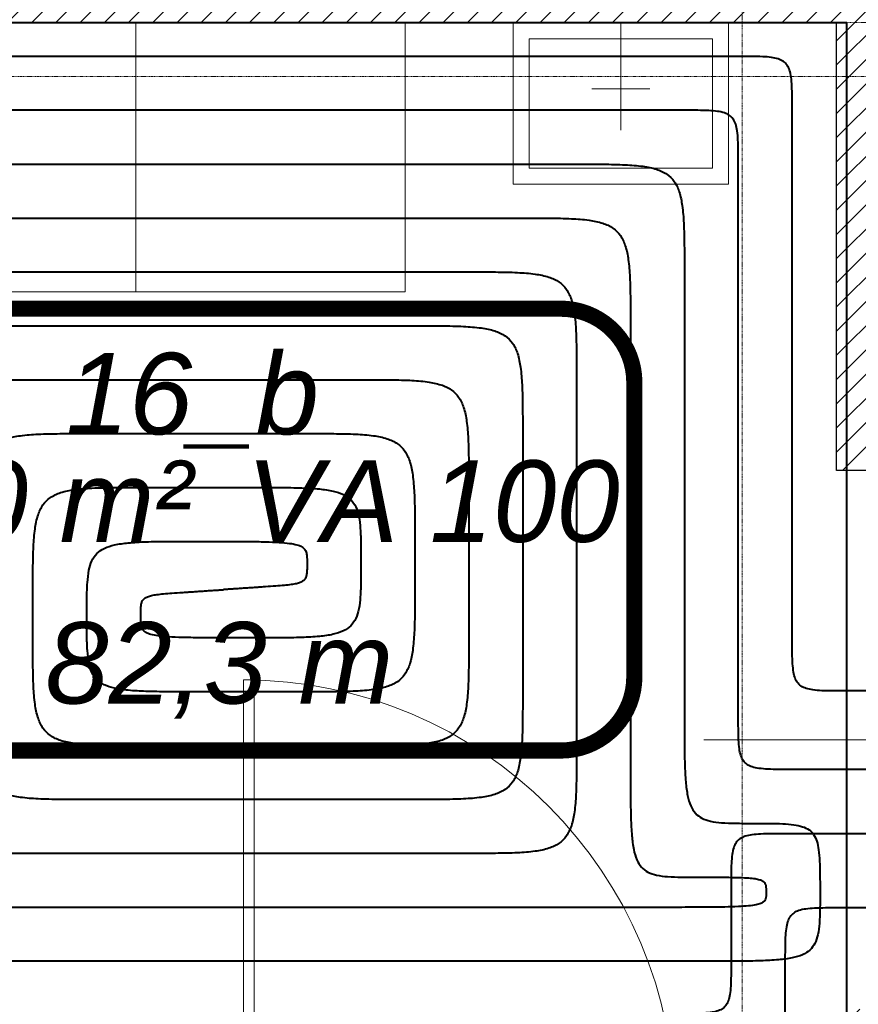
# Model space of a CAD drawing. Header units: millimetres. Extents: x 49908 to 79848, y -11883 to -3092.
# Tile 69 of 222: x 68929 to 69085, y -6009 to -5826. Entities that reach past the tile are written whole.
import ezdxf
from ezdxf.lldxf.tags import DXFTag

# ---------------------------------------------------------------- set-up
doc = ezdxf.new("R2010")
doc.units = ezdxf.units.MM
doc.linetypes.add('AUSGEZOGEN', pattern=[0])
doc.linetypes.add('DASHDOT', pattern=[1, 0.5, -0.25, 0, -0.25])
for name, color, linetype, lineweight in [('A opis', 9, 'Continuous', 13), ('A stolarka', 9, 'Continuous', 9), ('A wyp ruchome', 9, 'Continuous', 9), ('A_HATCH', 9, 'Continuous', 9), ('A_MUROWANE', 9, 'Continuous', 25), ('A_OSIE', 9, 'DASHDOT', 9)]:
    doc.layers.add(name, color=color, linetype=linetype, lineweight=lineweight)
for name, color, linetype, true_color in [('IS_Ogrzewanie_płaszczyznowe', 7, 'SOLID', 0xac00e6), ('IS_Ogrzewanie_płaszczyznowe_-_opis', 7, 'SOLID', 0xf000f0), ('IS_Przyłącza_o.p._Powrót', 7, 'DASH', 0x438955), ('IS_Przyłącza_o.p._Zasilanie', 7, 'SOLID', 0xff9124)]:
    doc.layers.add(name, color=color, linetype=linetype, true_color=true_color)
doc.layers.add('IS_Rys.pętli_o.p._Powrót', color=7, linetype='DASH', lineweight=13, true_color=0x4c9a5f)
doc.layers.add('IS_Rys.pętli_o.p._Zasilanie', color=7, linetype='SOLID', lineweight=13, true_color=0xff8c1a)
tags = doc.linetypes.add('DASH', pattern=[15, 10, -5]).pattern_tags.tags
tags[6:7] = [DXFTag(74, 4), DXFTag(75, 0), DXFTag(340, '0'), DXFTag(46, 0.0), DXFTag(50, 0.0), DXFTag(44, 0.0), DXFTag(45, 0.0)]
tags[4:5] = [DXFTag(74, 4), DXFTag(75, 0), DXFTag(340, '0'), DXFTag(46, 0.0), DXFTag(50, 0.0), DXFTag(44, 0.0), DXFTag(45, 0.0)]
tags = doc.linetypes.add('SOLID', pattern=[10, 10, 0]).pattern_tags.tags
tags[6:7] = [DXFTag(74, 4), DXFTag(75, 0), DXFTag(340, '0'), DXFTag(46, 0.0), DXFTag(50, 0.0), DXFTag(44, 0.0), DXFTag(45, 0.0)]
tags[4:5] = [DXFTag(74, 4), DXFTag(75, 0), DXFTag(340, '0'), DXFTag(46, 0.0), DXFTag(50, 0.0), DXFTag(44, 0.0), DXFTag(45, 0.0)]

msp = doc.modelspace()

# ---------------------------------------------------------------- hatches: boundary and pattern name
at = {"layer": 'A_HATCH', "transparency": 33554687}
h = msp.add_hatch(dxfattribs=at)
h.set_pattern_fill('ANSI31', color=256, angle=360)
h.set_pattern_definition([(45, (16000, 0), (-2.24506403, 2.24506403), [])])
h.paths.add_polyline_path([(69100.47, -6009.74), (69080.47, -6009.74), (69080.47, -6426.63), (69100.47, -6426.63)])
h.paths.add_polyline_path([(69100.47, -5426.63), (69080.47, -5426.63), (69080.47, -5486.63), (68700.47, -5486.63), (68700.47, -5439.13), (68680.47, -5439.13), (68680.47, -5566.63), (68700.47, -5566.63), (68700.47, -5506.63), (69080.47, -5506.63), (69080.47, -5566.63), (69100.47, -5566.63)])
h.paths.add_polyline_path([(69100.47, -4926.63), (69042.97, -4926.63), (69042.97, -4946.63), (69080.47, -4946.63), (69080.47, -5326.63), (69100.47, -5326.63)])
h.paths.add_polyline_path([(68942.97, -4926.63), (68837.97, -4926.63), (68837.97, -4946.63), (68942.97, -4946.63)])
h.paths.add_polyline_path([(69695.47, -5826.63), (69555.47, -5826.63), (69555.47, -5846.63), (69670.47, -5846.63), (69670.47, -6026.63), (69690.47, -6026.63), (69690.47, -5846.63), (69695.47, -5846.63)])
h.paths.add_polyline_path([(69690.47, -6026.63), (69670.47, -6026.63), (69670.47, -6126.63), (69690.47, -6126.63)])
h.paths.add_polyline_path([(69690.47, -6126.63), (69670.47, -6126.63), (69670.47, -6181.63), (69690.47, -6181.63)])
h.paths.add_polyline_path([(69940.47, -5826.63), (69790.47, -5826.63), (69790.47, -5846.63), (69940.47, -5846.63)])
h.paths.add_polyline_path([(69940.47, -5826.63), (69940.47, -5846.63)], flags=17)
h.paths.add_polyline_path([(69790.47, -5826.63), (69785.47, -5826.63), (69785.47, -5846.63), (69790.47, -5846.63)])
h.paths.add_polyline_path([(69325.47, -5826.63), (69325.47, -5846.63), (69465.47, -5846.63), (69465.47, -5826.63)])
h.paths.add_polyline_path([(69300.47, -5851.63), (69280.47, -5851.63), (69280.47, -5966.63), (69290.47, -5966.63), (69300.47, -5966.63)])
h.paths.add_polyline_path([(69300.47, -5439.13), (69280.47, -5439.13), (69280.47, -5813.63), (69300.47, -5813.63)])
h.paths.add_polyline_path([(69280.47, -5014.13), (69300.47, -5014.13), (69300.47, -4926.63), (69280.47, -4926.63)])
h.paths.add_polyline_path([(69300.47, -5039.13), (69280.47, -5039.13), (69280.47, -5414.13), (69300.47, -5414.13)])
h.paths.add_polyline_path([(68700.47, -5839.13), (68680.47, -5839.13), (68680.47, -5909.74), (68700.47, -5909.74)])
h.paths.add_polyline_path([(68700.47, -5814.13), (68700.47, -5826.63), (69080.47, -5826.63), (69080.47, -5909.74), (69100.47, -5909.74), (69100.47, -5666.63), (69080.47, -5666.63), (69080.47, -5806.63), (68700.47, -5806.63), (68700.47, -5666.63), (68680.47, -5666.63), (68680.47, -5814.13)])
h.paths.add_polyline_path([(68680.47, -5014.13), (68700.47, -5014.13), (68700.47, -4946.63), (68737.97, -4946.63), (68737.97, -4926.63), (68680.47, -4926.63)])
h.paths.add_polyline_path([(68700.47, -5039.13), (68680.47, -5039.13), (68680.47, -5314.13), (68700.47, -5314.13)])

# ---------------------------------------------------------------- linework, layer by layer
at = {"layer": 'A opis', "ltscale": 0.5}
msp.add_line((69055.86, -5959.74), (69115.36, -5959.74), dxfattribs=at)
at = {"layer": 'A stolarka', "linetype": 'AUSGEZOGEN', "lineweight": 0}
msp.add_lwpolyline([(68970.47, -6028.63), (68972.47, -6028.63), (68972.47, -5948.63), (68970.47, -5948.63)], close=True, dxfattribs=at)
msp.add_arc((68970.47, -6028.63), 80, 0, 90, dxfattribs=at)
at = {"layer": 'A wyp ruchome'}
for p, q in [((68950.47, -5876.63), (68950.47, -5826.63)), ((69000.47, -5876.63), (69000.47, -5826.63)), ((68700.47, -5876.63), (69000.47, -5876.63))]:
    msp.add_line(p, q, dxfattribs=at)
for points in [[(69020.47, -5856.63), (69060.47, -5856.63), (69060.47, -5826.63), (69020.47, -5826.63)], [(69023.47, -5853.63), (69057.47, -5853.63), (69057.47, -5829.63), (69023.47, -5829.63)]]:
    msp.add_lwpolyline(points, close=True, dxfattribs=at)
at = {"layer": 'A wyp ruchome', "color": 8, "linetype": 'AUSGEZOGEN', "lineweight": 0}
for points in [[(69040.47, -5826.63), (69040.47, -5846.63)], [(69035.08, -5838.93), (69045.85, -5838.93)]]:
    msp.add_lwpolyline(points, dxfattribs=at)
at = {"layer": 'A_MUROWANE'}
msp.add_lwpolyline([(68680.47, -5814.13), (68680.47, -5666.63), (68700.47, -5666.63), (68700.47, -5806.63), (69080.47, -5806.63), (69080.47, -5666.63), (69100.47, -5666.63), (69100.47, -5909.74), (69080.47, -5909.74), (69080.47, -5826.63), (68700.47, -5826.63)], dxfattribs=at)
at = {"layer": 'A_OSIE', "ltscale": 0.3, "transparency": 33554559}
for p, q in [((69062.97, -3902.99), (69062.97, -7140.05)), ((70344.5, -5826.63), (67440.85, -5826.63)), ((70341.81, -5836.63), (67440.85, -5836.63))]:
    msp.add_line(p, q, dxfattribs=at)
at = {"layer": 'IS_Ogrzewanie_płaszczyznowe', "lineweight": 40}
for p, q in [((69082.42, -5826.65), (68866.39, -5826.65)), ((69082.42, -6025.83), (69082.42, -5826.65))]:
    msp.add_line(p, q, dxfattribs=at)
at = {"layer": 'IS_Ogrzewanie_płaszczyznowe_-_opis'}
msp.add_lwpolyline([(68900.63, -5961.73, 3, 3, 0), (69029.3, -5961.73, 3, 3, 0.414214), (69042.97, -5948.06, 3, 3, 0), (69042.97, -5893.4, 3, 3, 0.414214), (69029.3, -5879.73, 3, 3, 0), (68900.63, -5879.73, 3, 3, 0.414214), (68886.97, -5893.4, 3, 3, 0), (68886.97, -5948.06, 3, 3, 0.414214), (68900.63, -5961.73, 3, 3, 0)], format="xyseb", dxfattribs=at)
at = {"layer": 'IS_Przyłącza_o.p._Powrót', "lineweight": 40}
for points, knots in [([(69052.26, -5842.91), (69050.84, -5842.91), (69045.55, -5842.91), (69034.45, -5842.91), (69017.61, -5842.91), (68996.66, -5842.91), (68973.24, -5842.91), (68949, -5842.91), (68925.58, -5842.91), (68904.63, -5842.91), (68887.79, -5842.91), (68876.7, -5842.91), (68871.4, -5842.91), (68869.98, -5842.91)], [0, 0, 0, 0, 0.042453, 0.158855, 0.332773, 0.547775, 0.787426, 1.035294, 1.274945, 1.489947, 1.663865, 1.780267, 1.82272, 1.82272, 1.82272, 1.82272]), ([(69062.26, -5852.91), (69062.26, -5852.08), (69062.26, -5850.57), (69062.22, -5848.52), (69062.1, -5846.86), (69061.84, -5845.55), (69061.39, -5844.52), (69060.64, -5843.78), (69059.61, -5843.32), (69058.3, -5843.07), (69056.65, -5842.94), (69054.59, -5842.91), (69053.09, -5842.91), (69052.26, -5842.91)], [0, 0, 0, 0, 0.0248686, 0.0452361, 0.061602, 0.0745999, 0.0851852, 0.0948541, 0.1054394, 0.1184374, 0.1348033, 0.1551707, 0.1800393, 0.1800393, 0.1800393, 0.1800393]), ([(69062.26, -5955.24), (69062.26, -5954.45), (69062.26, -5951.48), (69062.26, -5945.25), (69062.26, -5935.79), (69062.26, -5924.03), (69062.26, -5910.88), (69062.26, -5897.27), (69062.26, -5884.12), (69062.26, -5872.36), (69062.26, -5862.9), (69062.26, -5856.67), (69062.26, -5853.7), (69062.26, -5852.91)], [0, 0, 0, 0, 0.023835, 0.089189, 0.186836, 0.307549, 0.442102, 0.581268, 0.715821, 0.836534, 0.934181, 0.999535, 1.02337, 1.02337, 1.02337, 1.02337]), ([(69072.26, -5965.24), (69071.43, -5965.24), (69069.92, -5965.24), (69067.87, -5965.21), (69066.21, -5965.08), (69064.9, -5964.83), (69063.87, -5964.37), (69063.13, -5963.63), (69062.67, -5962.6), (69062.42, -5961.29), (69062.29, -5959.63), (69062.26, -5957.58), (69062.26, -5956.07), (69062.26, -5955.24)], [0, 0, 0, 0, 0.0248686, 0.0452361, 0.061602, 0.0745999, 0.0851852, 0.0948541, 0.1054394, 0.1184374, 0.1348033, 0.1551707, 0.1800393, 0.1800393, 0.1800393, 0.1800393]), ([(69127.74, -5965.24), (69127.31, -5965.24), (69125.69, -5965.24), (69122.32, -5965.24), (69117.19, -5965.24), (69110.81, -5965.24), (69103.69, -5965.24), (69096.31, -5965.24), (69089.18, -5965.24), (69082.8, -5965.24), (69077.68, -5965.24), (69074.3, -5965.24), (69072.69, -5965.24), (69072.26, -5965.24)], [0, 0, 0, 0, 0.0129217, 0.0483522, 0.1012896, 0.1667318, 0.2396769, 0.3151231, 0.3880682, 0.4535104, 0.5064478, 0.5418783, 0.5548, 0.5548, 0.5548, 0.5548]), ([(69080.92, -5990.94), (69080.1, -5990.94), (69078.59, -5990.94), (69076.53, -5990.98), (69074.88, -5991.1), (69073.57, -5991.36), (69072.54, -5991.81), (69071.79, -5992.56), (69071.34, -5993.59), (69071.08, -5994.9), (69070.96, -5996.55), (69070.92, -5998.61), (69070.92, -6000.12), (69070.92, -6000.94)], [0, 0, 0, 0, 0.0248686, 0.0452361, 0.061602, 0.0745999, 0.0851852, 0.0948541, 0.1054394, 0.1184374, 0.1348033, 0.1551707, 0.1800393, 0.1800393, 0.1800393, 0.1800393]), ([(69101.84, -5990.94), (69101.68, -5990.94), (69101.07, -5990.94), (69099.8, -5990.94), (69097.87, -5990.94), (69095.46, -5990.94), (69092.78, -5990.94), (69089.99, -5990.94), (69087.31, -5990.94), (69084.9, -5990.94), (69082.97, -5990.94), (69081.69, -5990.94), (69081.09, -5990.94), (69080.92, -5990.94)], [0, 0, 0, 0, 0.0048722, 0.0182314, 0.0381917, 0.062867, 0.0903713, 0.1188187, 0.146323, 0.1709983, 0.1909586, 0.2043178, 0.20919, 0.20919, 0.20919, 0.20919]), ([(69070.92, -6000.94), (69070.92, -6001.02), (69070.92, -6001.3), (69070.92, -6001.88), (69070.92, -6002.76), (69070.92, -6003.86), (69070.92, -6005.09), (69070.92, -6006.36), (69070.92, -6007.59), (69070.92, -6008.69), (69070.92, -6009.57), (69070.92, -6010.15), (69070.92, -6010.43), (69070.92, -6010.51)], [0, 0, 0, 0, 0.00222706, 0.00833352, 0.0174573, 0.02873629, 0.04130841, 0.05431159, 0.06688371, 0.0781627, 0.08728648, 0.09339294, 0.09562, 0.09562, 0.09562, 0.09562])]:
    msp.add_open_spline(points, degree=3, knots=knots, dxfattribs=at)
at = {"layer": 'IS_Przyłącza_o.p._Zasilanie', "lineweight": 40}
for points, knots in [([(69062.26, -5832.91), (69060.69, -5832.91), (69054.81, -5832.91), (69042.5, -5832.91), (69023.81, -5832.91), (69000.56, -5832.91), (68974.57, -5832.91), (68947.67, -5832.91), (68921.68, -5832.91), (68898.43, -5832.91), (68879.74, -5832.91), (68867.43, -5832.91), (68861.56, -5832.91), (68859.98, -5832.91)], [0, 0, 0, 0, 0.047111, 0.176285, 0.369287, 0.60788, 0.873827, 1.148893, 1.41484, 1.653433, 1.846435, 1.975609, 2.02272, 2.02272, 2.02272, 2.02272]), ([(69072.26, -5842.91), (69072.26, -5842.08), (69072.26, -5840.57), (69072.22, -5838.52), (69072.1, -5836.86), (69071.84, -5835.55), (69071.39, -5834.52), (69070.64, -5833.78), (69069.61, -5833.32), (69068.3, -5833.07), (69066.65, -5832.94), (69064.59, -5832.91), (69063.09, -5832.91), (69062.26, -5832.91)], [0, 0, 0, 0, 0.0248686, 0.0452361, 0.061602, 0.0745999, 0.0851852, 0.0948541, 0.1054394, 0.1184374, 0.1348033, 0.1551707, 0.1800393, 0.1800393, 0.1800393, 0.1800393]), ([(69072.26, -5940.68), (69072.26, -5939.92), (69072.26, -5937.08), (69072.26, -5931.13), (69072.26, -5922.1), (69072.26, -5910.86), (69072.26, -5898.3), (69072.26, -5885.29), (69072.26, -5872.73), (69072.26, -5861.49), (69072.26, -5852.46), (69072.26, -5846.51), (69072.26, -5843.67), (69072.26, -5842.91)], [0, 0, 0, 0, 0.0227728, 0.0852142, 0.1785092, 0.2938422, 0.4223982, 0.5553618, 0.6839178, 0.7992508, 0.8925458, 0.9549872, 0.97776, 0.97776, 0.97776, 0.97776]), ([(69082.26, -5950.68), (69081.43, -5950.68), (69079.92, -5950.68), (69077.87, -5950.65), (69076.21, -5950.52), (69074.9, -5950.27), (69073.87, -5949.81), (69073.13, -5949.07), (69072.67, -5948.04), (69072.42, -5946.73), (69072.29, -5945.07), (69072.26, -5943.02), (69072.26, -5941.51), (69072.26, -5940.68)], [0, 0, 0, 0, 0.0248686, 0.0452361, 0.061602, 0.0745999, 0.0851852, 0.0948541, 0.1054394, 0.1184374, 0.1348033, 0.1551707, 0.1800393, 0.1800393, 0.1800393, 0.1800393]), ([(69141.96, -5950.68), (69141.5, -5950.68), (69139.76, -5950.68), (69136.13, -5950.68), (69130.61, -5950.68), (69123.75, -5950.68), (69116.08, -5950.68), (69108.14, -5950.68), (69100.47, -5950.68), (69093.61, -5950.68), (69088.09, -5950.68), (69084.45, -5950.68), (69082.72, -5950.68), (69082.26, -5950.68)], [0, 0, 0, 0, 0.0139057, 0.0520344, 0.1090031, 0.179429, 0.2579292, 0.3391208, 0.417621, 0.4880469, 0.5450156, 0.5831443, 0.59705, 0.59705, 0.59705, 0.59705]), ([(69070.92, -5977.17), (69070.1, -5977.17), (69068.59, -5977.17), (69066.53, -5977.21), (69064.88, -5977.33), (69063.57, -5977.58), (69062.54, -5978.04), (69061.79, -5978.78), (69061.34, -5979.81), (69061.08, -5981.12), (69060.96, -5982.78), (69060.92, -5984.83), (69060.92, -5986.34), (69060.92, -5987.17)], [0, 0, 0, 0, 0.0248686, 0.0452361, 0.061602, 0.0745999, 0.0851852, 0.0948541, 0.1054394, 0.1184374, 0.1348033, 0.1551707, 0.1800393, 0.1800393, 0.1800393, 0.1800393]), ([(69114.55, -5977.17), (69114.21, -5977.17), (69112.94, -5977.17), (69110.29, -5977.17), (69106.26, -5977.17), (69101.24, -5977.17), (69095.64, -5977.17), (69089.84, -5977.17), (69084.23, -5977.17), (69079.22, -5977.17), (69075.19, -5977.17), (69072.53, -5977.17), (69071.26, -5977.17), (69070.92, -5977.17)], [0, 0, 0, 0, 0.0101601, 0.0380185, 0.0796423, 0.1310984, 0.188454, 0.247776, 0.3051316, 0.3565877, 0.3982115, 0.4260699, 0.43623, 0.43623, 0.43623, 0.43623]), ([(69060.92, -5987.17), (69060.92, -5987.27), (69060.92, -5987.66), (69060.92, -5988.47), (69060.92, -5989.7), (69060.92, -5991.24), (69060.92, -5992.95), (69060.92, -5994.73), (69060.92, -5996.44), (69060.92, -5997.97), (69060.92, -5999.2), (69060.92, -6000.02), (69060.92, -6000.4), (69060.92, -6000.51)], [0, 0, 0, 0, 0.0031063, 0.0116235, 0.0243493, 0.0400811, 0.0576166, 0.0757534, 0.0932889, 0.1090207, 0.1217465, 0.1302637, 0.13337, 0.13337, 0.13337, 0.13337]), ([(69060.92, -6000.51), (69060.92, -6001.34), (69060.93, -6002.84), (69060.89, -6004.9), (69060.78, -6006.55), (69060.55, -6007.86), (69060.13, -6008.88), (69059.45, -6009.63), (69058.5, -6010.09), (69057.29, -6010.35), (69055.76, -6010.47), (69053.87, -6010.51), (69052.49, -6010.51), (69051.72, -6010.51)], [0, 0, 0, 0, 0.0248686, 0.045235, 0.0615913, 0.0745436, 0.0849753, 0.0942656, 0.1041683, 0.1161759, 0.1312429, 0.1499821, 0.1728613, 0.1728613, 0.1728613, 0.1728613])]:
    msp.add_open_spline(points, degree=3, knots=knots, dxfattribs=at)
at = {"layer": 'IS_Rys.pętli_o.p._Powrót', "lineweight": 40}
for points, knots in [([(68891.39, -5852.91), (68892.48, -5852.91), (68896.57, -5852.91), (68905.14, -5852.91), (68918.16, -5852.91), (68934.36, -5852.91), (68952.45, -5852.91), (68971.19, -5852.91), (68989.29, -5852.91), (69005.48, -5852.91), (69018.5, -5852.91), (69027.07, -5852.91), (69031.16, -5852.91), (69032.26, -5852.91)], [0, 0, 0, 0, 0.03281, 0.122773, 0.257187, 0.423354, 0.608571, 0.800139, 0.985356, 1.151523, 1.285937, 1.3759, 1.40871, 1.40871, 1.40871, 1.40871]), ([(69032.26, -5852.91), (69033.91, -5852.91), (69036.93, -5852.9), (69041.04, -5852.98), (69044.35, -5853.22), (69046.97, -5853.73), (69049.03, -5854.64), (69050.52, -5856.13), (69051.43, -5858.19), (69051.94, -5860.82), (69052.18, -5864.13), (69052.26, -5868.23), (69052.26, -5871.25), (69052.26, -5872.91)], [0, 0, 0, 0, 0.0497373, 0.0904721, 0.1232039, 0.1491998, 0.1703704, 0.1897083, 0.2108788, 0.2368747, 0.2696065, 0.3103414, 0.3600787, 0.3600787, 0.3600787, 0.3600787]), ([(68911.39, -5872.91), (68912.17, -5872.91), (68915.1, -5872.91), (68921.24, -5872.91), (68930.56, -5872.91), (68942.15, -5872.91), (68955.11, -5872.91), (68968.53, -5872.91), (68981.49, -5872.91), (68993.08, -5872.91), (69002.4, -5872.91), (69008.54, -5872.91), (69011.47, -5872.91), (69012.26, -5872.91)], [0, 0, 0, 0, 0.023494, 0.087912, 0.18416, 0.303144, 0.435769, 0.572941, 0.705566, 0.82455, 0.920798, 0.985216, 1.00871, 1.00871, 1.00871, 1.00871]), ([(69012.26, -5872.91), (69013.91, -5872.91), (69016.93, -5872.9), (69021.04, -5872.98), (69024.35, -5873.22), (69026.97, -5873.73), (69029.03, -5874.64), (69030.52, -5876.13), (69031.43, -5878.19), (69031.94, -5880.82), (69032.18, -5884.13), (69032.26, -5888.23), (69032.26, -5891.25), (69032.26, -5892.91)], [0, 0, 0, 0, 0.0497373, 0.0904721, 0.1232039, 0.1491998, 0.1703704, 0.1897083, 0.2108788, 0.2368747, 0.2696065, 0.3103414, 0.3600787, 0.3600787, 0.3600787, 0.3600787]), ([(69052.26, -5872.91), (69052.26, -5873.55), (69052.26, -5875.94), (69052.26, -5880.95), (69052.26, -5888.56), (69052.26, -5898.02), (69052.26, -5908.6), (69052.26, -5919.55), (69052.26, -5930.13), (69052.26, -5939.59), (69052.26, -5947.2), (69052.26, -5952.21), (69052.26, -5954.6), (69052.26, -5955.24)], [0, 0, 0, 0, 0.0191769, 0.0717588, 0.1503222, 0.247444, 0.3557008, 0.4676692, 0.575926, 0.6730478, 0.7516112, 0.8041931, 0.82337, 0.82337, 0.82337, 0.82337]), ([(68911.39, -5912.91), (68911.39, -5911.25), (68911.38, -5908.23), (68911.46, -5904.13), (68911.7, -5900.82), (68912.21, -5898.19), (68913.12, -5896.13), (68914.61, -5894.64), (68916.67, -5893.73), (68919.3, -5893.22), (68922.61, -5892.98), (68926.71, -5892.9), (68929.73, -5892.91), (68931.39, -5892.91)], [0, 0, 0, 0, 0.0497373, 0.0904721, 0.1232039, 0.1491998, 0.1703704, 0.1897083, 0.2108788, 0.2368747, 0.2696065, 0.3103414, 0.3600787, 0.3600787, 0.3600787, 0.3600787]), ([(68931.39, -5892.91), (68931.86, -5892.91), (68933.63, -5892.91), (68937.33, -5892.91), (68942.96, -5892.91), (68949.95, -5892.91), (68957.77, -5892.91), (68965.87, -5892.91), (68973.69, -5892.91), (68980.69, -5892.91), (68986.31, -5892.91), (68990.02, -5892.91), (68991.78, -5892.91), (68992.26, -5892.91)], [0, 0, 0, 0, 0.0141773, 0.0530506, 0.1111319, 0.1829331, 0.2629664, 0.3457436, 0.4257769, 0.4975781, 0.5556594, 0.5945327, 0.60871, 0.60871, 0.60871, 0.60871]), ([(68992.26, -5892.91), (68993.91, -5892.91), (68996.93, -5892.9), (69001.04, -5892.98), (69004.35, -5893.22), (69006.97, -5893.73), (69009.03, -5894.64), (69010.52, -5896.13), (69011.43, -5898.19), (69011.94, -5900.82), (69012.18, -5904.13), (69012.26, -5908.23), (69012.26, -5911.25), (69012.26, -5912.91)], [0, 0, 0, 0, 0.0497373, 0.0904721, 0.1232039, 0.1491998, 0.1703704, 0.1897083, 0.2108788, 0.2368747, 0.2696065, 0.3103414, 0.3600787, 0.3600787, 0.3600787, 0.3600787]), ([(69032.26, -5892.91), (69032.26, -5893.43), (69032.26, -5895.41), (69032.26, -5899.54), (69032.26, -5905.82), (69032.26, -5913.62), (69032.26, -5922.35), (69032.26, -5931.38), (69032.26, -5940.11), (69032.26, -5947.92), (69032.26, -5954.19), (69032.26, -5958.33), (69032.26, -5960.3), (69032.26, -5960.83)], [0, 0, 0, 0, 0.0158191, 0.059194, 0.1240013, 0.2041173, 0.2934187, 0.3857818, 0.4750831, 0.5551992, 0.6200064, 0.6633814, 0.6792005, 0.6792005, 0.6792005, 0.6792005]), ([(68931.39, -5932.91), (68931.39, -5931.25), (68931.38, -5928.23), (68931.46, -5924.13), (68931.7, -5920.82), (68932.21, -5918.19), (68933.12, -5916.13), (68934.61, -5914.64), (68936.67, -5913.73), (68939.3, -5913.22), (68942.61, -5912.98), (68946.71, -5912.9), (68949.73, -5912.91), (68951.39, -5912.91)], [0, 0, 0, 0, 0.0497373, 0.0904721, 0.1232039, 0.1491998, 0.1703704, 0.1897083, 0.2108788, 0.2368747, 0.2696065, 0.3103414, 0.3600787, 0.3600787, 0.3600787, 0.3600787]), ([(68951.39, -5912.91), (68951.55, -5912.91), (68952.15, -5912.91), (68953.42, -5912.91), (68955.35, -5912.91), (68957.75, -5912.91), (68960.43, -5912.91), (68963.21, -5912.91), (68965.89, -5912.91), (68968.29, -5912.91), (68970.22, -5912.91), (68971.49, -5912.91), (68972.09, -5912.91), (68972.26, -5912.91)], [0, 0, 0, 0, 0.004861, 0.0181896, 0.0381041, 0.0627228, 0.090164, 0.118546, 0.1459872, 0.1706059, 0.1905204, 0.203849, 0.20871, 0.20871, 0.20871, 0.20871]), ([(68972.26, -5912.91), (68973.91, -5912.91), (68976.93, -5912.91), (68981.03, -5912.96), (68984.33, -5913.13), (68986.93, -5913.48), (68988.94, -5914.08), (68990.44, -5915.08), (68991.41, -5916.54), (68991.94, -5918.41), (68992.18, -5920.73), (68992.26, -5923.6), (68992.26, -5925.71), (68992.26, -5926.87)], [0, 0, 0, 0, 0.0497372, 0.090465, 0.1231329, 0.1488222, 0.1689495, 0.185625, 0.2017943, 0.2203711, 0.2433093, 0.2717523, 0.3064692, 0.3064692, 0.3064692, 0.3064692]), ([(69012.26, -5912.91), (69012.26, -5913.12), (69012.26, -5913.93), (69012.26, -5915.63), (69012.26, -5918.21), (69012.26, -5921.42), (69012.26, -5925.01), (69012.26, -5928.72), (69012.26, -5932.31), (69012.26, -5935.52), (69012.26, -5938.1), (69012.26, -5939.8), (69012.26, -5940.61), (69012.26, -5940.83)], [0, 0, 0, 0, 0.0065028, 0.024333, 0.0509735, 0.083907, 0.1206164, 0.1585843, 0.1952936, 0.2282271, 0.2548676, 0.2726978, 0.2792006, 0.2792006, 0.2792006, 0.2792006]), ([(68992.26, -5926.87), (68992.26, -5928.02), (68992.26, -5930.13), (68992.18, -5933), (68991.94, -5935.32), (68991.41, -5937.19), (68990.44, -5938.65), (68988.94, -5939.65), (68986.93, -5940.26), (68984.33, -5940.61), (68981.03, -5940.78), (68976.93, -5940.83), (68973.91, -5940.83), (68972.26, -5940.83)], [0, 0, 0, 0, 0.0347169, 0.0631599, 0.086098, 0.1046749, 0.1208442, 0.1375197, 0.157647, 0.1833363, 0.2160042, 0.256732, 0.3064692, 0.3064692, 0.3064692, 0.3064692]), ([(68931.39, -5940.83), (68931.39, -5940.77), (68931.39, -5940.54), (68931.39, -5940.05), (68931.39, -5939.32), (68931.39, -5938.41), (68931.39, -5937.39), (68931.39, -5936.34), (68931.39, -5935.32), (68931.39, -5934.41), (68931.39, -5933.68), (68931.39, -5933.2), (68931.39, -5932.97), (68931.39, -5932.91)], [0, 0, 0, 0, 0.00184466, 0.0069026, 0.01445975, 0.02380206, 0.03421546, 0.0449859, 0.0553993, 0.06474161, 0.07229876, 0.0773567, 0.07920136, 0.07920136, 0.07920136, 0.07920136]), ([(68951.39, -5936.87), (68951.39, -5936.54), (68951.38, -5935.94), (68951.41, -5935.12), (68951.51, -5934.45), (68951.72, -5933.89), (68952.11, -5933.46), (68952.68, -5933.15), (68953.44, -5932.93), (68954.44, -5932.76), (68955.72, -5932.63), (68957.3, -5932.51), (68958.46, -5932.43), (68959.1, -5932.39)], [0, 0, 0, 0, 0.0098522, 0.0179526, 0.0245754, 0.0301754, 0.0355276, 0.0416288, 0.0493469, 0.0593033, 0.0719651, 0.0877299, 0.1069683, 0.1069683, 0.1069683, 0.1069683]), ([(68959.1, -5932.39), (68959.16, -5932.38), (68959.39, -5932.37), (68959.86, -5932.34), (68960.57, -5932.29), (68961.46, -5932.23), (68962.45, -5932.16), (68963.48, -5932.09), (68964.47, -5932.03), (68965.35, -5931.97), (68966.07, -5931.92), (68966.54, -5931.89), (68966.76, -5931.87), (68966.82, -5931.87)], [0, 0, 0, 0, 0.0018016, 0.00674146, 0.0141222, 0.02324642, 0.03341673, 0.04393574, 0.05410605, 0.06323027, 0.070611, 0.07555087, 0.07735247, 0.07735247, 0.07735247, 0.07735247]), ([(68971.39, -5940.83), (68969.73, -5940.83), (68966.71, -5940.83), (68962.61, -5940.81), (68959.32, -5940.76), (68956.75, -5940.67), (68954.8, -5940.5), (68953.39, -5940.25), (68952.39, -5939.9), (68951.75, -5939.35), (68951.46, -5938.63), (68951.38, -5937.79), (68951.39, -5937.2), (68951.39, -5936.87)], [0, 0, 0, 0, 0.049737, 0.0904588, 0.1230708, 0.1484891, 0.1676586, 0.181598, 0.1915123, 0.1990085, 0.2060679, 0.2141991, 0.2240484, 0.2240484, 0.2240484, 0.2240484]), ([(68951.39, -5960.83), (68949.73, -5960.83), (68946.71, -5960.83), (68942.61, -5960.75), (68939.3, -5960.51), (68936.67, -5960), (68934.61, -5959.09), (68933.12, -5957.6), (68932.21, -5955.54), (68931.7, -5952.92), (68931.46, -5949.61), (68931.38, -5945.5), (68931.39, -5942.48), (68931.39, -5940.83)], [0, 0, 0, 0, 0.0497373, 0.0904721, 0.1232039, 0.1491998, 0.1703704, 0.1897082, 0.2108788, 0.2368747, 0.2696065, 0.3103414, 0.3600786, 0.3600786, 0.3600786, 0.3600786]), ([(68972.26, -5940.83), (68972.25, -5940.83), (68972.22, -5940.83), (68972.17, -5940.83), (68972.09, -5940.83), (68971.99, -5940.83), (68971.88, -5940.83), (68971.76, -5940.83), (68971.65, -5940.83), (68971.55, -5940.83), (68971.47, -5940.83), (68971.42, -5940.83), (68971.39, -5940.83), (68971.39, -5940.83)], [0, 0, 0, 0, 0.000202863, 0.000759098, 0.00159018, 0.002617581, 0.003762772, 0.004947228, 0.006092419, 0.00711982, 0.007950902, 0.008507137, 0.00871, 0.00871, 0.00871, 0.00871]), ([(69012.26, -5940.83), (69012.26, -5942.48), (69012.26, -5945.5), (69012.18, -5949.61), (69011.94, -5952.92), (69011.43, -5955.54), (69010.52, -5957.6), (69009.03, -5959.09), (69006.97, -5960), (69004.35, -5960.51), (69001.04, -5960.75), (68996.93, -5960.83), (68993.91, -5960.83), (68992.26, -5960.83)], [0, 0, 0, 0, 0.0497373, 0.0904721, 0.1232039, 0.1491999, 0.1703704, 0.1897083, 0.2108788, 0.2368748, 0.2696066, 0.3103414, 0.3600787, 0.3600787, 0.3600787, 0.3600787]), ([(69052.26, -5955.24), (69052.26, -5956.9), (69052.26, -5959.92), (69052.3, -5964.02), (69052.46, -5967.32), (69052.77, -5969.91), (69053.31, -5971.91), (69054.2, -5973.41), (69055.51, -5974.39), (69057.21, -5974.92), (69059.31, -5975.17), (69061.9, -5975.25), (69063.8, -5975.24), (69064.84, -5975.24)], [0, 0, 0, 0, 0.0497371, 0.0904638, 0.1231203, 0.1487545, 0.1686902, 0.1848454, 0.1999509, 0.2168679, 0.2375808, 0.2632227, 0.2945159, 0.2945159, 0.2945159, 0.2945159]), ([(68931.39, -5980.83), (68929.73, -5980.83), (68926.71, -5980.83), (68922.61, -5980.75), (68919.3, -5980.51), (68916.67, -5980), (68914.61, -5979.09), (68913.12, -5977.6), (68912.21, -5975.54), (68911.7, -5972.92), (68911.46, -5969.61), (68911.38, -5965.5), (68911.39, -5962.48), (68911.39, -5960.83)], [0, 0, 0, 0, 0.0497373, 0.0904721, 0.1232039, 0.1491998, 0.1703704, 0.1897082, 0.2108788, 0.2368747, 0.2696065, 0.3103414, 0.3600786, 0.3600786, 0.3600786, 0.3600786]), ([(68992.26, -5960.83), (68991.94, -5960.83), (68990.75, -5960.83), (68988.26, -5960.83), (68984.49, -5960.83), (68979.79, -5960.83), (68974.54, -5960.83), (68969.1, -5960.83), (68963.85, -5960.83), (68959.15, -5960.83), (68955.38, -5960.83), (68952.89, -5960.83), (68951.7, -5960.83), (68951.39, -5960.83)], [0, 0, 0, 0, 0.0095192, 0.0356201, 0.074618, 0.1228279, 0.1765652, 0.2321448, 0.2858821, 0.334092, 0.3730899, 0.3991908, 0.40871, 0.40871, 0.40871, 0.40871]), ([(69032.26, -5960.83), (69032.26, -5962.48), (69032.26, -5965.5), (69032.18, -5969.61), (69031.94, -5972.92), (69031.43, -5975.54), (69030.52, -5977.6), (69029.03, -5979.09), (69026.97, -5980), (69024.35, -5980.51), (69021.04, -5980.75), (69016.93, -5980.83), (69013.91, -5980.83), (69012.26, -5980.83)], [0, 0, 0, 0, 0.0497373, 0.0904721, 0.1232039, 0.1491999, 0.1703704, 0.1897083, 0.2108788, 0.2368748, 0.2696066, 0.3103414, 0.3600787, 0.3600787, 0.3600787, 0.3600787]), ([(69064.84, -5975.24), (69065.88, -5975.24), (69067.78, -5975.24), (69070.36, -5975.29), (69072.45, -5975.45), (69074.1, -5975.77), (69075.4, -5976.36), (69076.33, -5977.31), (69076.9, -5978.63), (69077.22, -5980.3), (69077.38, -5982.42), (69077.42, -5985.05), (69077.42, -5986.97), (69077.42, -5988.04)], [0, 0, 0, 0, 0.0312929, 0.0569221, 0.0775185, 0.0938867, 0.107248, 0.1195158, 0.1330149, 0.149629, 0.1705608, 0.1966136, 0.2284243, 0.2284243, 0.2284243, 0.2284243]), ([(69012.26, -5980.83), (69011.63, -5980.83), (69009.28, -5980.83), (69004.36, -5980.83), (68996.88, -5980.83), (68987.59, -5980.83), (68977.2, -5980.83), (68966.44, -5980.83), (68956.05, -5980.83), (68946.76, -5980.83), (68939.28, -5980.83), (68934.36, -5980.83), (68932.01, -5980.83), (68931.39, -5980.83)], [0, 0, 0, 0, 0.0188355, 0.0704811, 0.1476458, 0.2430383, 0.3493676, 0.4593424, 0.5656717, 0.6610642, 0.7382289, 0.7898745, 0.80871, 0.80871, 0.80871, 0.80871]), ([(69077.42, -5988.04), (69077.42, -5989.1), (69077.43, -5991.02), (69077.35, -5993.66), (69077.1, -5995.79), (69076.57, -5997.51), (69075.59, -5998.85), (69074.09, -5999.75), (69072.09, -6000.3), (69069.5, -6000.62), (69066.2, -6000.78), (69062.1, -6000.83), (69059.08, -6000.83), (69057.42, -6000.83)], [0, 0, 0, 0, 0.0318109, 0.0578765, 0.0789257, 0.0960925, 0.1113564, 0.1275878, 0.1475514, 0.1731936, 0.2058517, 0.2465786, 0.2963157, 0.2963157, 0.2963157, 0.2963157]), ([(69057.42, -6000.83), (69056.29, -6000.83), (69052.05, -6000.83), (69043.16, -6000.83), (69029.66, -6000.83), (69012.88, -6000.83), (68994.11, -6000.83), (68974.69, -6000.83), (68955.93, -6000.83), (68939.14, -6000.83), (68925.65, -6000.83), (68916.76, -6000.83), (68912.52, -6000.83), (68911.39, -6000.83)], [0, 0, 0, 0, 0.034013, 0.127275, 0.26662, 0.438881, 0.630891, 0.829485, 1.021495, 1.193756, 1.3331, 1.426363, 1.460376, 1.460376, 1.460376, 1.460376])]:
    msp.add_open_spline(points, degree=3, knots=knots, dxfattribs=at)
at = {"layer": 'IS_Rys.pętli_o.p._Zasilanie', "lineweight": 40}
for points, knots in [([(68901.39, -5862.91), (68902.32, -5862.91), (68905.84, -5862.91), (68913.19, -5862.91), (68924.36, -5862.91), (68938.26, -5862.91), (68953.78, -5862.91), (68969.86, -5862.91), (68985.39, -5862.91), (68999.28, -5862.91), (69010.45, -5862.91), (69017.81, -5862.91), (69021.32, -5862.91), (69022.26, -5862.91)], [0, 0, 0, 0, 0.028152, 0.105342, 0.220674, 0.363249, 0.52217, 0.68654, 0.845461, 0.988036, 1.103368, 1.180558, 1.20871, 1.20871, 1.20871, 1.20871]), ([(69022.26, -5862.91), (69023.91, -5862.91), (69026.93, -5862.9), (69031.04, -5862.98), (69034.35, -5863.22), (69036.97, -5863.73), (69039.03, -5864.64), (69040.52, -5866.13), (69041.43, -5868.19), (69041.94, -5870.82), (69042.18, -5874.13), (69042.26, -5878.23), (69042.26, -5881.25), (69042.26, -5882.91)], [0, 0, 0, 0, 0.0497373, 0.0904721, 0.1232039, 0.1491998, 0.1703704, 0.1897083, 0.2108788, 0.2368747, 0.2696065, 0.3103414, 0.3600787, 0.3600787, 0.3600787, 0.3600787]), ([(68921.39, -5882.91), (68922.01, -5882.91), (68924.36, -5882.91), (68929.28, -5882.91), (68936.76, -5882.91), (68946.05, -5882.91), (68956.44, -5882.91), (68967.2, -5882.91), (68977.59, -5882.91), (68986.88, -5882.91), (68994.36, -5882.91), (68999.28, -5882.91), (69001.63, -5882.91), (69002.26, -5882.91)], [0, 0, 0, 0, 0.0188355, 0.0704811, 0.1476458, 0.2430383, 0.3493676, 0.4593424, 0.5656717, 0.6610642, 0.7382289, 0.7898745, 0.80871, 0.80871, 0.80871, 0.80871]), ([(69002.26, -5882.91), (69003.91, -5882.91), (69006.93, -5882.9), (69011.04, -5882.98), (69014.35, -5883.22), (69016.97, -5883.73), (69019.03, -5884.64), (69020.52, -5886.13), (69021.43, -5888.19), (69021.94, -5890.82), (69022.18, -5894.13), (69022.26, -5898.23), (69022.26, -5901.25), (69022.26, -5902.91)], [0, 0, 0, 0, 0.0497373, 0.0904721, 0.1232039, 0.1491998, 0.1703704, 0.1897083, 0.2108788, 0.2368747, 0.2696065, 0.3103414, 0.3600787, 0.3600787, 0.3600787, 0.3600787]), ([(69042.26, -5882.91), (69042.26, -5883.55), (69042.26, -5885.94), (69042.26, -5890.95), (69042.26, -5898.56), (69042.26, -5908.02), (69042.26, -5918.6), (69042.26, -5929.55), (69042.26, -5940.13), (69042.26, -5949.59), (69042.26, -5957.2), (69042.26, -5962.21), (69042.26, -5964.6), (69042.26, -5965.24)], [0, 0, 0, 0, 0.0191769, 0.0717588, 0.1503222, 0.247444, 0.3557008, 0.4676692, 0.575926, 0.6730478, 0.7516112, 0.8041931, 0.82337, 0.82337, 0.82337, 0.82337]), ([(68921.39, -5922.91), (68921.39, -5921.25), (68921.38, -5918.23), (68921.46, -5914.13), (68921.7, -5910.82), (68922.21, -5908.19), (68923.12, -5906.13), (68924.61, -5904.64), (68926.67, -5903.73), (68929.3, -5903.22), (68932.61, -5902.98), (68936.71, -5902.9), (68939.73, -5902.91), (68941.39, -5902.91)], [0, 0, 0, 0, 0.0497373, 0.0904721, 0.1232039, 0.1491998, 0.1703704, 0.1897083, 0.2108788, 0.2368747, 0.2696065, 0.3103414, 0.3600787, 0.3600787, 0.3600787, 0.3600787]), ([(68941.39, -5902.91), (68941.7, -5902.91), (68942.89, -5902.91), (68945.38, -5902.91), (68949.15, -5902.91), (68953.85, -5902.91), (68959.1, -5902.91), (68964.54, -5902.91), (68969.79, -5902.91), (68974.49, -5902.91), (68978.26, -5902.91), (68980.75, -5902.91), (68981.94, -5902.91), (68982.26, -5902.91)], [0, 0, 0, 0, 0.0095192, 0.0356201, 0.074618, 0.1228279, 0.1765652, 0.2321448, 0.2858821, 0.334092, 0.3730899, 0.3991908, 0.40871, 0.40871, 0.40871, 0.40871]), ([(68982.26, -5902.91), (68983.91, -5902.91), (68986.93, -5902.9), (68991.04, -5902.98), (68994.35, -5903.22), (68996.97, -5903.73), (68999.03, -5904.64), (69000.52, -5906.13), (69001.43, -5908.19), (69001.94, -5910.82), (69002.18, -5914.13), (69002.26, -5918.23), (69002.26, -5921.25), (69002.26, -5922.91)], [0, 0, 0, 0, 0.0497373, 0.0904721, 0.1232039, 0.1491998, 0.1703704, 0.1897083, 0.2108788, 0.2368747, 0.2696065, 0.3103414, 0.3600787, 0.3600787, 0.3600787, 0.3600787]), ([(69022.26, -5902.91), (69022.26, -5903.28), (69022.26, -5904.67), (69022.26, -5907.59), (69022.26, -5912.02), (69022.26, -5917.52), (69022.26, -5923.68), (69022.26, -5930.05), (69022.26, -5936.21), (69022.26, -5941.72), (69022.26, -5946.15), (69022.26, -5949.06), (69022.26, -5950.45), (69022.26, -5950.83)], [0, 0, 0, 0, 0.0111609, 0.0417635, 0.0874874, 0.1440122, 0.2070175, 0.272183, 0.3351884, 0.3917131, 0.437437, 0.4680396, 0.4792005, 0.4792005, 0.4792005, 0.4792005]), ([(68941.39, -5936.87), (68941.39, -5935.71), (68941.38, -5933.6), (68941.46, -5930.73), (68941.71, -5928.41), (68942.23, -5926.54), (68943.2, -5925.08), (68944.7, -5924.08), (68946.71, -5923.48), (68949.31, -5923.13), (68952.61, -5922.96), (68956.71, -5922.91), (68959.73, -5922.91), (68961.39, -5922.91)], [0, 0, 0, 0, 0.0347169, 0.06316, 0.0860982, 0.104675, 0.1208443, 0.1375198, 0.1576472, 0.1833364, 0.2160043, 0.2567322, 0.3064694, 0.3064694, 0.3064694, 0.3064694]), ([(68961.39, -5922.91), (68961.39, -5922.91), (68961.42, -5922.91), (68961.47, -5922.91), (68961.55, -5922.91), (68961.65, -5922.91), (68961.76, -5922.91), (68961.88, -5922.91), (68961.99, -5922.91), (68962.09, -5922.91), (68962.17, -5922.91), (68962.22, -5922.91), (68962.25, -5922.91), (68962.26, -5922.91)], [0, 0, 0, 0, 0.000202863, 0.000759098, 0.00159018, 0.002617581, 0.003762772, 0.004947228, 0.006092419, 0.00711982, 0.007950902, 0.008507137, 0.00871, 0.00871, 0.00871, 0.00871]), ([(68962.26, -5922.91), (68963.91, -5922.91), (68966.93, -5922.91), (68971.03, -5922.92), (68974.32, -5922.97), (68976.9, -5923.07), (68978.84, -5923.23), (68980.26, -5923.48), (68981.25, -5923.84), (68981.89, -5924.38), (68982.18, -5925.1), (68982.26, -5925.94), (68982.26, -5926.54), (68982.26, -5926.87)], [0, 0, 0, 0, 0.049737, 0.0904588, 0.1230708, 0.1484891, 0.1676586, 0.181598, 0.1915123, 0.1990085, 0.2060679, 0.2141991, 0.2240483, 0.2240483, 0.2240483, 0.2240483]), ([(69002.26, -5922.91), (69002.26, -5922.97), (69002.26, -5923.2), (69002.26, -5923.68), (69002.26, -5924.41), (69002.26, -5925.32), (69002.26, -5926.34), (69002.26, -5927.39), (69002.26, -5928.41), (69002.26, -5929.32), (69002.26, -5930.05), (69002.26, -5930.54), (69002.26, -5930.77), (69002.26, -5930.83)], [0, 0, 0, 0, 0.00184464, 0.00690254, 0.01445964, 0.02380187, 0.03421519, 0.04498553, 0.05539885, 0.06474109, 0.07229818, 0.07735608, 0.07920072, 0.07920072, 0.07920072, 0.07920072]), ([(68982.26, -5926.87), (68982.26, -5927.2), (68982.26, -5927.79), (68982.23, -5928.61), (68982.13, -5929.29), (68981.92, -5929.84), (68981.53, -5930.28), (68980.96, -5930.58), (68980.2, -5930.8), (68979.2, -5930.97), (68977.93, -5931.1), (68976.34, -5931.23), (68975.18, -5931.3), (68974.54, -5931.35)], [0, 0, 0, 0, 0.0098521, 0.0179525, 0.0245753, 0.0301753, 0.0355275, 0.0416287, 0.0493468, 0.0593032, 0.071965, 0.0877298, 0.1069682, 0.1069682, 0.1069682, 0.1069682]), ([(69002.26, -5930.83), (69002.26, -5932.48), (69002.26, -5935.5), (69002.18, -5939.61), (69001.94, -5942.92), (69001.43, -5945.54), (69000.52, -5947.6), (68999.03, -5949.09), (68996.97, -5950), (68994.35, -5950.51), (68991.04, -5950.75), (68986.93, -5950.83), (68983.91, -5950.83), (68982.26, -5950.83)], [0, 0, 0, 0, 0.0497373, 0.0904721, 0.1232039, 0.1491999, 0.1703704, 0.1897083, 0.2108788, 0.2368748, 0.2696066, 0.3103414, 0.3600787, 0.3600787, 0.3600787, 0.3600787]), ([(68974.54, -5931.35), (68974.48, -5931.35), (68974.25, -5931.37), (68973.79, -5931.4), (68973.07, -5931.45), (68972.18, -5931.51), (68971.19, -5931.57), (68970.17, -5931.64), (68969.18, -5931.71), (68968.29, -5931.77), (68967.58, -5931.82), (68967.11, -5931.85), (68966.88, -5931.86), (68966.82, -5931.87)], [0, 0, 0, 0, 0.0018016, 0.00674146, 0.0141222, 0.02324642, 0.03341673, 0.04393574, 0.05410605, 0.06323027, 0.070611, 0.07555087, 0.07735247, 0.07735247, 0.07735247, 0.07735247]), ([(68961.39, -5950.83), (68959.73, -5950.83), (68956.71, -5950.83), (68952.61, -5950.78), (68949.31, -5950.61), (68946.71, -5950.26), (68944.7, -5949.65), (68943.2, -5948.65), (68942.23, -5947.19), (68941.71, -5945.32), (68941.46, -5943), (68941.38, -5940.13), (68941.39, -5938.02), (68941.39, -5936.87)], [0, 0, 0, 0, 0.0497372, 0.090465, 0.1231329, 0.1488222, 0.1689495, 0.185625, 0.2017943, 0.2203712, 0.2433094, 0.2717524, 0.3064693, 0.3064693, 0.3064693, 0.3064693]), ([(68941.39, -5970.83), (68939.73, -5970.83), (68936.71, -5970.83), (68932.61, -5970.75), (68929.3, -5970.51), (68926.67, -5970), (68924.61, -5969.09), (68923.12, -5967.6), (68922.21, -5965.54), (68921.7, -5962.92), (68921.46, -5959.61), (68921.38, -5955.5), (68921.39, -5952.48), (68921.39, -5950.83)], [0, 0, 0, 0, 0.0497373, 0.0904721, 0.1232039, 0.1491998, 0.1703704, 0.1897082, 0.2108788, 0.2368747, 0.2696065, 0.3103414, 0.3600786, 0.3600786, 0.3600786, 0.3600786]), ([(68982.26, -5950.83), (68982.09, -5950.83), (68981.49, -5950.83), (68980.22, -5950.83), (68978.29, -5950.83), (68975.89, -5950.83), (68973.21, -5950.83), (68970.43, -5950.83), (68967.75, -5950.83), (68965.35, -5950.83), (68963.42, -5950.83), (68962.15, -5950.83), (68961.55, -5950.83), (68961.39, -5950.83)], [0, 0, 0, 0, 0.004861, 0.0181896, 0.0381041, 0.0627228, 0.090164, 0.118546, 0.1459872, 0.1706059, 0.1905204, 0.203849, 0.20871, 0.20871, 0.20871, 0.20871]), ([(69022.26, -5950.83), (69022.26, -5952.48), (69022.26, -5955.5), (69022.18, -5959.61), (69021.94, -5962.92), (69021.43, -5965.54), (69020.52, -5967.6), (69019.03, -5969.09), (69016.97, -5970), (69014.35, -5970.51), (69011.04, -5970.75), (69006.93, -5970.83), (69003.91, -5970.83), (69002.26, -5970.83)], [0, 0, 0, 0, 0.0497373, 0.0904721, 0.1232039, 0.1491999, 0.1703704, 0.1897083, 0.2108788, 0.2368748, 0.2696066, 0.3103414, 0.3600787, 0.3600787, 0.3600787, 0.3600787]), ([(69042.26, -5965.24), (69042.26, -5966.9), (69042.26, -5969.92), (69042.3, -5974.02), (69042.46, -5977.32), (69042.77, -5979.91), (69043.31, -5981.91), (69044.2, -5983.41), (69045.51, -5984.39), (69047.21, -5984.92), (69049.31, -5985.17), (69051.9, -5985.25), (69053.8, -5985.24), (69054.84, -5985.24)], [0, 0, 0, 0, 0.0497371, 0.0904638, 0.1231203, 0.1487545, 0.1686902, 0.1848454, 0.1999509, 0.2168679, 0.2375808, 0.2632227, 0.2945159, 0.2945159, 0.2945159, 0.2945159]), ([(69002.26, -5970.83), (69001.78, -5970.83), (69000.02, -5970.83), (68996.31, -5970.83), (68990.69, -5970.83), (68983.69, -5970.83), (68975.87, -5970.83), (68967.77, -5970.83), (68959.95, -5970.83), (68952.96, -5970.83), (68947.33, -5970.83), (68943.63, -5970.83), (68941.86, -5970.83), (68941.39, -5970.83)], [0, 0, 0, 0, 0.0141773, 0.0530506, 0.1111319, 0.1829331, 0.2629664, 0.3457436, 0.4257769, 0.4975781, 0.5556594, 0.5945327, 0.60871, 0.60871, 0.60871, 0.60871]), ([(69054.84, -5985.24), (69055.88, -5985.24), (69057.78, -5985.24), (69060.36, -5985.25), (69062.43, -5985.29), (69064.05, -5985.36), (69065.28, -5985.47), (69066.17, -5985.65), (69066.8, -5985.91), (69067.2, -5986.29), (69067.38, -5986.8), (69067.42, -5987.38), (69067.42, -5987.8), (69067.42, -5988.04)], [0, 0, 0, 0, 0.0312928, 0.0569136, 0.0774327, 0.0934288, 0.1055034, 0.1143157, 0.120668, 0.1256479, 0.1305407, 0.1362627, 0.1432055, 0.1432055, 0.1432055, 0.1432055]), ([(69067.42, -5988.04), (69067.42, -5988.27), (69067.43, -5988.69), (69067.35, -5989.3), (69067.02, -5989.82), (69066.38, -5990.18), (69065.41, -5990.42), (69064, -5990.6), (69062.06, -5990.71), (69059.49, -5990.78), (69056.2, -5990.82), (69052.1, -5990.83), (69049.08, -5990.83), (69047.42, -5990.83)], [0, 0, 0, 0, 0.0069437, 0.0127239, 0.0180964, 0.0246899, 0.0342351, 0.0480415, 0.0671678, 0.0925741, 0.1251836, 0.1659051, 0.2156421, 0.2156421, 0.2156421, 0.2156421]), ([(69047.42, -5990.83), (69046.44, -5990.83), (69042.78, -5990.83), (69035.11, -5990.83), (69023.47, -5990.83), (69008.98, -5990.83), (68992.78, -5990.83), (68976.02, -5990.83), (68959.83, -5990.83), (68945.34, -5990.83), (68933.7, -5990.83), (68926.03, -5990.83), (68922.36, -5990.83), (68921.39, -5990.83)], [0, 0, 0, 0, 0.029355, 0.109845, 0.230106, 0.378776, 0.54449, 0.715886, 0.8816, 1.03027, 1.150531, 1.231021, 1.260376, 1.260376, 1.260376, 1.260376])]:
    msp.add_open_spline(points, degree=3, knots=knots, dxfattribs=at)

# ---------------------------------------------------------------- texts
at = {"layer": 'IS_Ogrzewanie_płaszczyznowe_-_opis', "ltscale": 0.01, "char_height": 15.12}
for s, insert, attachment_point in [('\\fArial|b0|i1;16_b', (68960.97, -5905.73), 8), ('\\fArial|b0|i1;4,30 m²', (68960.97, -5907.89), 3), ('\\fArial|b0|i1;VA 100', (68970.97, -5907.89), 1), ('\\fArial|b0|i1;82,3 m', (68965.97, -5937.89), 2)]:
    msp.add_mtext(s, dxfattribs=dict(at, insert=insert, attachment_point=attachment_point))

doc.saveas('drawing.dxf')
